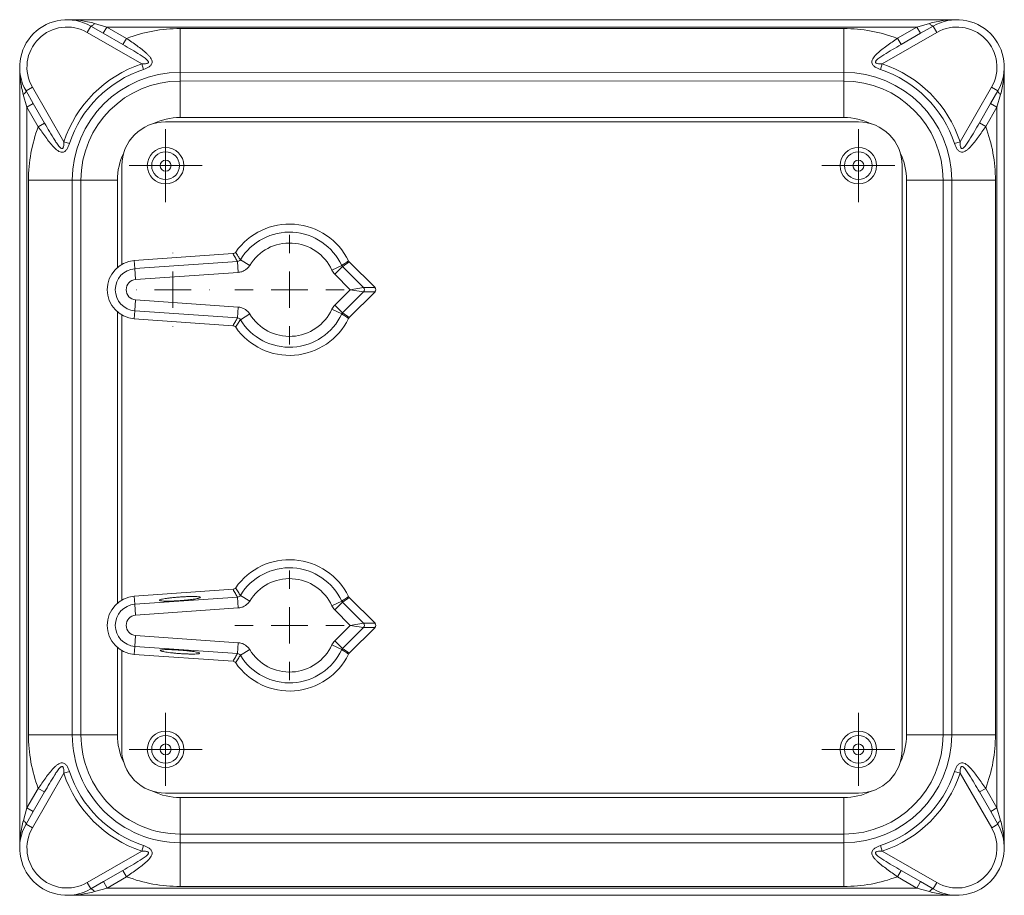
# Model space of a CAD drawing. Header units: millimetres. Extents: x 75 to 915, y -46 to 868.
# Tile 8 of 45: x 339 to 474, y -14 to 106. Entities that reach past the tile are written whole.
import ezdxf

# ---------------------------------------------------------------- set-up
doc = ezdxf.new("R2010")
doc.units = ezdxf.units.MM

# ---------------------------------------------------------------- blocks, each defined once
blk = doc.blocks.new('SW_CENTERMARKSYMBOL_6')
at = {"color": 0, "linetype": 'Continuous', "lineweight": 0}
for p, q in [((0, 2.5), (0, 5)), ((0, 0), (0, 2.5)), ((-2.5, 0), (-5, 0)), ((0, 0), (-2.5, 0)), ((0, 0), (0, -2.5)), ((0, 0), (2.5, 0)), ((2.5, 0), (5, 0)), ((0, -2.5), (0, -5))]:
    blk.add_line(p, q, dxfattribs=at)
blk = doc.blocks.new('SW_CENTERMARKSYMBOL_20')
at = {"color": 0, "linetype": 'Continuous', "lineweight": 0}
for p, q in [((0, 2.5), (0, 5)), ((0, 0), (0, 2.5)), ((-2.5, 0), (-5, 0)), ((0, 0), (-2.5, 0)), ((0, 0), (0, -2.5)), ((0, 0), (2.5, 0)), ((2.5, 0), (5, 0)), ((0, -2.5), (0, -5))]:
    blk.add_line(p, q, dxfattribs=at)
blk = doc.blocks.new('SW_CENTERMARKSYMBOL_21')
at = {"color": 0, "linetype": 'Continuous', "lineweight": 0}
for p, q in [((0, 5), (0, 7.5)), ((0, 0), (0, 2.5)), ((-5, 0), (-7.5, 0)), ((0, 0), (-2.5, 0)), ((0, 0), (0, -2.5)), ((0, 0), (2.5, 0)), ((5, 0), (7.5, 0)), ((0, -5), (0, -7.5))]:
    blk.add_line(p, q, dxfattribs=at)
blk = doc.blocks.new('SW_CENTERMARKSYMBOL_22')
at = {"color": 0, "linetype": 'Continuous', "lineweight": 0}
for p, q in [((0, 5), (0, 7.5)), ((0, 0), (0, 2.5)), ((-5, 0), (-7.5, 0)), ((0, 0), (-2.5, 0)), ((0, 0), (0, -2.5)), ((0, 0), (2.5, 0)), ((5, 0), (7.5, 0)), ((0, -5), (0, -7.5))]:
    blk.add_line(p, q, dxfattribs=at)
blk = doc.blocks.new('SW_CENTERMARKSYMBOL_23')
at = {"color": 0, "linetype": 'Continuous', "lineweight": 0}
for p, q in [((0, 2.5), (0, 5)), ((0, 0), (0, 2.5)), ((-2.5, 0), (-5, 0)), ((0, 0), (-2.5, 0)), ((0, 0), (0, -2.5)), ((0, 0), (2.5, 0)), ((2.5, 0), (5, 0)), ((0, -2.5), (0, -5))]:
    blk.add_line(p, q, dxfattribs=at)
blk = doc.blocks.new('SW_CENTERMARKSYMBOL_24')
at = {"color": 0, "linetype": 'Continuous', "lineweight": 0}
for p, q in [((0, 2.5), (0, 5)), ((0, 0), (0, 2.5)), ((-2.5, 0), (-5, 0)), ((0, 0), (-2.5, 0)), ((0, 0), (0, -2.5)), ((0, 0), (2.5, 0)), ((2.5, 0), (5, 0)), ((0, -2.5), (0, -5))]:
    blk.add_line(p, q, dxfattribs=at)
blk = doc.blocks.new('SW_CENTERMARKSYMBOL_25')
at = {"color": 0, "linetype": 'Continuous', "lineweight": 0}
for p, q in [((0, 5), (0, 5.05)), ((0, 0), (0, 2.5)), ((-5, 0), (-5.05, 0)), ((0, 0), (-2.5, 0)), ((0, 0), (0, -2.5)), ((0, 0), (2.5, 0)), ((5, 0), (5.05, 0)), ((0, -5), (0, -5.05))]:
    blk.add_line(p, q, dxfattribs=at)

msp = doc.modelspace()

# ---------------------------------------------------------------- linework, layer by layer
at = {"color": 7, "linetype": 'Continuous', "lineweight": 15}
for p, q in [((345.42, 105.94), (467.42, 105.94)), ((349.17, 105.44), (350.89, 104.94)), ((461.95, 104.94), (463.67, 105.44)), ((348.17, 104.2), (348.67, 105.07)), ((355.65, 99.88), (348.17, 104.2)), ((348.67, 105.07), (350.39, 104.08)), ((350.39, 104.08), (350.89, 104.94)), ((350.39, 104.08), (353.08, 102.53)), ((350.89, 104.94), (353.58, 103.39)), ((461.95, 104.94), (350.89, 104.94)), ((360.92, 104.73), (451.92, 104.74)), ((360.92, 104.73), (360.92, 98.73)), ((451.92, 104.74), (451.92, 98.74)), ((464.67, 104.21), (457.19, 99.89)), ((459.26, 103.4), (461.95, 104.94)), ((459.76, 102.53), (462.45, 104.08)), ((461.95, 104.94), (462.45, 104.08)), ((462.45, 104.08), (464.17, 105.07)), ((464.17, 105.07), (464.67, 104.21)), ((353.08, 102.53), (353.58, 103.39)), ((459.26, 103.4), (459.76, 102.53)), ((338.92, -7.56), (338.92, 99.44)), ((355.65, 99.88), (355.9, 99.13)), ((451.92, 98.74), (360.92, 98.73)), ((360.92, 97.54), (360.92, 98.73)), ((451.92, 97.55), (451.92, 98.74)), ((456.94, 99.13), (457.19, 99.89)), ((473.92, 99.44), (473.92, -7.56)), ((360.92, 97.54), (451.92, 97.55)), ((360.92, 92.54), (360.92, 97.54)), ((451.92, 92.55), (451.92, 97.55)), ((340.66, 96.69), (339.79, 96.19)), ((340.79, 94.47), (339.79, 96.19)), ((340.66, 96.69), (344.98, 89.21)), ((467.86, 89.21), (472.18, 96.69)), ((473.05, 96.19), (472.05, 94.47)), ((473.05, 96.19), (472.18, 96.69)), ((339.92, 93.97), (339.42, 95.69)), ((473.42, 95.69), (472.92, 93.97)), ((340.79, 94.47), (339.92, 93.97)), ((341.47, 91.28), (339.92, 93.97)), ((339.92, 93.97), (339.92, -2.09)), ((342.33, 91.78), (340.79, 94.47)), ((472.05, 94.47), (470.51, 91.79)), ((472.92, 93.97), (471.37, 91.29)), ((472.92, 93.97), (472.05, 94.47)), ((472.92, -2.08), (472.92, 93.97)), ((358.92, 91.94), (453.92, 91.94)), ((451.92, 92.55), (360.92, 92.54)), ((342.33, 91.78), (341.47, 91.28)), ((471.37, 91.29), (470.51, 91.79)), ((344.98, 89.21), (345.74, 88.96)), ((467.1, 88.96), (467.86, 89.21)), ((352.92, 72.41), (352.92, 85.94)), ((459.92, 85.94), (459.92, 5.94)), ((346.13, 83.94), (340.13, 83.94)), ((340.13, 7.94), (340.13, 83.94)), ((347.32, 83.94), (346.13, 83.94)), ((346.13, 83.94), (346.13, 7.94)), ((352.32, 83.94), (347.32, 83.94)), ((347.32, 7.94), (347.32, 83.94)), ((460.53, 7.94), (460.52, 83.94)), ((465.52, 83.94), (460.52, 83.94)), ((465.52, 83.94), (465.52, 7.94)), ((465.52, 83.94), (466.71, 83.94)), ((466.71, 7.94), (466.71, 83.94)), ((472.71, 83.94), (466.71, 83.94)), ((472.71, 83.94), (472.71, 7.94)), ((368.16, 73.88), (354.64, 72.93)), ((354.72, 71.83), (354.64, 72.93)), ((369.18, 73.05), (370.46, 72.27)), ((354.72, 71.83), (368.79, 72.81)), ((354.72, 71.83), (354.82, 70.34)), ((368.79, 72.81), (368.89, 71.32)), ((383.09, 72.26), (381.73, 71.63)), ((383.19, 72.11), (382.13, 71.06)), ((383.19, 72.11), (386.08, 69.22)), ((387.64, 69.22), (384.1, 72.76)), ((368.89, 71.32), (354.82, 70.34)), ((384.24, 68.94), (382.13, 71.06)), ((382.13, 66.83), (384.24, 68.94)), ((384.24, 68.94), (386.08, 69.22)), ((386.08, 68.66), (384.24, 68.94)), ((386.08, 69.22), (387.64, 69.22)), ((354.72, 66.05), (354.82, 67.54)), ((354.82, 67.54), (368.89, 66.56)), ((386.08, 68.66), (383.19, 65.77)), ((384.1, 65.12), (387.64, 68.66)), ((387.64, 68.66), (386.08, 68.66)), ((368.89, 66.56), (368.79, 65.07)), ((381.73, 66.25), (383.09, 65.63)), ((382.13, 66.83), (383.19, 65.77)), ((352.92, 26.41), (352.92, 65.48)), ((354.72, 66.05), (354.64, 64.95)), ((354.64, 64.95), (368.16, 64.01)), ((368.79, 65.07), (354.72, 66.05)), ((370.46, 65.61), (369.18, 64.83)), ((368.17, 27.88), (354.64, 26.93)), ((369.18, 27.05), (370.46, 26.27)), ((354.72, 25.83), (354.64, 26.93)), ((354.72, 25.83), (368.79, 26.81)), ((354.72, 25.83), (354.82, 24.34)), ((368.79, 26.81), (368.89, 25.32)), ((383.09, 26.26), (381.73, 25.63)), ((383.19, 26.11), (382.13, 25.06)), ((383.19, 26.11), (386.08, 23.22)), ((387.64, 23.22), (384.1, 26.76)), ((368.89, 25.32), (354.82, 24.34)), ((384.25, 22.94), (382.13, 25.06)), ((384.25, 22.94), (386.08, 23.22)), ((386.08, 23.22), (387.64, 23.22)), ((382.13, 20.83), (384.25, 22.94)), ((386.08, 22.66), (383.19, 19.77)), ((384.1, 19.12), (387.64, 22.66)), ((386.08, 22.66), (384.25, 22.94)), ((387.64, 22.66), (386.08, 22.66)), ((354.72, 20.05), (354.82, 21.54)), ((354.82, 21.54), (368.89, 20.56)), ((368.89, 20.56), (368.79, 19.07)), ((381.73, 20.25), (383.09, 19.63)), ((382.13, 20.83), (383.19, 19.77)), ((352.92, 5.94), (352.92, 19.48)), ((354.72, 20.05), (354.64, 18.95)), ((354.64, 18.95), (368.17, 18.01)), ((368.79, 19.07), (354.72, 20.05)), ((370.46, 19.61), (369.18, 18.83)), ((346.13, 7.94), (340.13, 7.94)), ((347.32, 7.94), (346.13, 7.94)), ((352.32, 7.94), (347.32, 7.94)), ((465.52, 7.94), (460.53, 7.94)), ((465.52, 7.94), (466.71, 7.94)), ((472.71, 7.94), (466.71, 7.94)), ((345.74, 2.92), (344.98, 2.67)), ((467.87, 2.68), (467.11, 2.93)), ((344.98, 2.67), (340.66, -4.81)), ((472.19, -4.81), (467.87, 2.68)), ((339.92, -2.09), (341.47, 0.6)), ((340.79, -2.59), (342.34, 0.1)), ((341.47, 0.6), (342.34, 0.1)), ((470.51, 0.1), (471.37, 0.6)), ((470.51, 0.1), (472.06, -2.58)), ((471.37, 0.6), (472.92, -2.08)), ((453.92, -0.06), (358.92, -0.06)), ((360.92, -0.66), (451.92, -0.66)), ((360.92, -5.66), (360.92, -0.66)), ((451.92, -5.66), (451.92, -0.66)), ((339.43, -3.81), (339.92, -2.09)), ((339.79, -4.31), (340.79, -2.59)), ((339.92, -2.09), (340.79, -2.59)), ((472.06, -2.58), (472.92, -2.08)), ((472.06, -2.58), (473.05, -4.31)), ((472.92, -2.08), (473.42, -3.81)), ((339.79, -4.31), (340.66, -4.81)), ((472.19, -4.81), (473.05, -4.31)), ((451.92, -5.66), (360.92, -5.66)), ((360.92, -5.66), (360.92, -6.85)), ((451.92, -5.66), (451.92, -6.85)), ((348.17, -12.32), (355.65, -8)), ((355.91, -7.24), (355.65, -8)), ((360.92, -6.85), (451.92, -6.85)), ((360.92, -6.85), (360.92, -12.85)), ((451.92, -6.85), (451.92, -12.85)), ((457.19, -8), (456.94, -7.24)), ((457.19, -8), (464.67, -12.32)), ((353.08, -10.64), (350.4, -12.19)), ((353.58, -11.51), (353.08, -10.64)), ((459.77, -10.64), (459.27, -11.51)), ((462.45, -12.19), (459.77, -10.64)), ((353.58, -11.51), (350.9, -13.06)), ((461.95, -13.06), (459.27, -11.51)), ((348.67, -13.19), (348.17, -12.32)), ((350.4, -12.19), (348.67, -13.19)), ((350.9, -13.06), (349.17, -13.56)), ((350.9, -13.06), (350.4, -12.19)), ((350.9, -13.06), (461.95, -13.06)), ((451.92, -12.85), (360.92, -12.85)), ((462.45, -12.19), (461.95, -13.06)), ((463.67, -13.55), (461.95, -13.06)), ((464.17, -13.18), (462.45, -12.19)), ((464.67, -12.32), (464.17, -13.18)), ((467.42, -14.06), (345.42, -14.06))]:
    msp.add_line(p, q, dxfattribs=at)
at = {"color": 8, "linetype": 'Continuous', "lineweight": 15}
for p, q in [((352.32, 83.94), (352.32, 71.98)), ((352.32, 65.9), (352.32, 25.98)), ((352.32, 19.9), (352.32, 7.94))]:
    msp.add_line(p, q, dxfattribs=at)
at = {"color": 7, "linetype": 'Continuous', "lineweight": 15, "flags": 128}
for points in [[(348.67, 105.07), (348.71, 105.06), (348.76, 105.07), (348.81, 105.09), (348.87, 105.13), (348.94, 105.19), (349.02, 105.26), (349.09, 105.34), (349.17, 105.44)], [(463.67, 105.44), (463.75, 105.35), (463.82, 105.26), (463.9, 105.19), (463.97, 105.13), (464.03, 105.09), (464.08, 105.07), (464.13, 105.06), (464.17, 105.07)], [(339.79, 96.19), (339.8, 96.15), (339.8, 96.11), (339.77, 96.05), (339.73, 95.99), (339.67, 95.92), (339.6, 95.84), (339.52, 95.77), (339.42, 95.69)], [(473.42, 95.69), (473.32, 95.77), (473.24, 95.85), (473.17, 95.92), (473.11, 95.99), (473.07, 96.05), (473.05, 96.11), (473.04, 96.16), (473.05, 96.19)], [(339.43, -3.81), (339.52, -3.89), (339.61, -3.96), (339.68, -4.04), (339.73, -4.1), (339.77, -4.17), (339.8, -4.22), (339.8, -4.27), (339.79, -4.31)], [(473.05, -4.31), (473.04, -4.27), (473.05, -4.22), (473.07, -4.16), (473.11, -4.1), (473.17, -4.03), (473.24, -3.96), (473.32, -3.88), (473.42, -3.81)], [(349.17, -13.56), (349.1, -13.46), (349.02, -13.38), (348.95, -13.3), (348.88, -13.25), (348.81, -13.21), (348.76, -13.18), (348.71, -13.18), (348.67, -13.19)], [(464.17, -13.18), (464.13, -13.17), (464.09, -13.18), (464.03, -13.2), (463.97, -13.24), (463.9, -13.3), (463.83, -13.37), (463.75, -13.46), (463.67, -13.55)]]:
    msp.add_lwpolyline(points, dxfattribs=at)
at = {"color": 7, "linetype": 'Continuous', "lineweight": 15}
for centre, radius in [((358.92, 85.94), 2.5), ((358.92, 85.94), 1.9), ((453.92, 85.94), 2.5), ((453.92, 85.94), 1.9), ((358.92, 85.94), 0.75), ((453.92, 85.94), 0.75), ((358.92, 5.94), 2.5), ((453.92, 5.94), 2.5), ((358.92, 5.94), 1.9), ((453.92, 5.94), 1.9), ((358.92, 5.94), 0.75), ((453.92, 5.94), 0.75)]:
    msp.add_circle(centre, radius, dxfattribs=at)
for centre, radius, start, end in [((345.42, 99.44), 6.5, 60.0016, 210.0016), ((467.42, 99.44), 6.5, 330.0016, 120.0016), ((345.42, 99.44), 5.5, 60.0016, 210.0016), ((360.92, 83.94), 20.79, 90.0016, 110.6856), ((451.92, 83.94), 20.79, 69.3176, 90.0016), ((467.42, 99.44), 5.5, 330.0016, 120.0016), ((360.92, 83.94), 16.79, 108.287, 161.7163), ((360.92, 83.94), 15.99, 108.287, 161.7163), ((360.92, 83.94), 14.79, 90.0016, 180.0016), ((451.92, 83.94), 14.79, 0.0016, 90.0016), ((451.92, 83.94), 15.99, 18.287, 71.7163), ((451.92, 83.94), 16.79, 18.287, 71.7163), ((360.92, 83.94), 13.6, 90.0016, 180.0016), ((451.92, 83.94), 13.6, 0.0016, 90.0016), ((358.92, 85.94), 6, 90.0016, 180.0016), ((453.92, 85.94), 6, 0.0016, 90.0016), ((360.92, 83.94), 20.79, 159.3176, 180.0016), ((451.92, 83.94), 20.79, 0.0016, 20.6856), ((375.92, 68.94), 9, 26.0527, 145.113), ((375.92, 68.94), 7.89, 24.8315, 148.6351), ((375.92, 68.94), 6.4, 24.8315, 148.6351), ((354.92, 68.94), 4, 94.0016, 266.0016), ((354.92, 68.94), 2.89, 94.0016, 266.0016), ((354.92, 68.94), 1.4, 94.0016, 266.0016), ((385.79, 68.94), 0.402, 315.5097, 44.4935), ((375.92, 68.94), 6.4, 211.3681, 335.1717), ((375.92, 68.94), 9, 214.8902, 333.9506), ((375.92, 68.94), 7.89, 211.3681, 335.1717), ((375.92, 22.94), 9, 26.0527, 145.113), ((375.92, 22.94), 7.89, 24.8315, 148.6351), ((375.92, 22.94), 6.4, 24.8315, 148.6351), ((354.92, 22.94), 4, 94.0016, 266.0016), ((354.92, 22.94), 2.89, 94.0016, 266.0016), ((354.92, 22.94), 1.4, 94.0016, 266.0016), ((385.79, 22.94), 0.402, 315.5097, 44.4935), ((375.92, 22.94), 6.4, 211.3681, 335.1717), ((375.92, 22.94), 9, 214.8902, 333.9506), ((375.92, 22.94), 7.89, 211.3681, 335.1717), ((360.92, 7.94), 20.79, 180.0016, 200.6856), ((360.92, 7.94), 14.79, 180.0016, 270.0016), ((360.92, 7.94), 13.6, 180.0016, 270.0016), ((451.92, 7.94), 13.6, 270.0016, 0.0016), ((451.92, 7.94), 14.79, 270.0016, 0.0016), ((451.92, 7.94), 20.79, 339.3176, 0.0016), ((358.92, 5.94), 6, 180.0016, 270.0016), ((453.92, 5.94), 6, 270.0016, 0.0016), ((360.92, 7.94), 15.99, 198.287, 251.7163), ((451.92, 7.94), 15.99, 288.287, 341.7163), ((360.92, 7.94), 16.79, 198.287, 251.7163), ((451.92, 7.94), 16.79, 288.287, 341.7163), ((345.42, -7.56), 6.5, 150.0016, 300.0016), ((345.42, -7.56), 5.5, 150.0016, 300.0016), ((467.42, -7.56), 6.5, 240.0016, 30.0016), ((467.42, -7.56), 5.5, 240.0016, 30.0016), ((360.92, 7.94), 20.79, 249.3176, 270.0016), ((451.92, 7.94), 20.79, 270.0016, 290.6856)]:
    msp.add_arc(centre, radius, start, end, dxfattribs=at)
at = {"color": 8, "linetype": 'Continuous', "lineweight": 15}
for centre, start, end in [((360.92, 83.94), 90.0016, 115.9839), ((451.92, 83.94), 64.0193, 90.0016), ((360.92, 83.94), 154.0193, 180.0016), ((451.92, 83.94), 0.0016, 25.9839), ((360.92, 7.94), 180.0016, 205.9839), ((451.92, 7.94), 334.0193, 0.0016), ((360.92, 7.94), 244.0193, 270.0016), ((451.92, 7.94), 270.0016, 295.9839)]:
    msp.add_arc(centre, 8.6, start, end, dxfattribs=at)
at = {"color": 7, "linetype": 'Continuous', "lineweight": 15}
for centre in [(387.35, 68.94), (387.35, 22.94)]:
    msp.add_ellipse(centre, major_axis=(0.403, 0), ratio=0.992433, start_param=5.501585, end_param=7.064785, dxfattribs=at)
for points, knots in [([(349.17, 105.44), (348.55, 105.62), (347.93, 105.74), (346.68, 105.9), (346.05, 105.94), (345.42, 105.94)], [0, 0, 0, 0, 0.5, 0.5, 1, 1, 1, 1]), ([(463.67, 105.44), (464.29, 105.62), (464.91, 105.74), (466.16, 105.91), (466.79, 105.94), (467.42, 105.94)], [0, 0, 0, 0, 0.5, 0.5, 1, 1, 1, 1]), ([(353.58, 103.39), (354.07, 103.05), (354.55, 102.71), (355.25, 102.2), (355.47, 102.03), (355.92, 101.68), (356.14, 101.5), (356.43, 101.22), (356.53, 101.12), (356.71, 100.93), (356.79, 100.83), (356.93, 100.63), (356.99, 100.52), (357.07, 100.3), (357.1, 100.19), (357.08, 99.98), (357.04, 99.87), (356.9, 99.67), (356.8, 99.58), (356.47, 99.34), (356.19, 99.22), (355.9, 99.13)], [0, 0, 0, 0, 0.25, 0.25, 0.375, 0.375, 0.5, 0.5, 0.5625, 0.5625, 0.625, 0.625, 0.6875, 0.6875, 0.75, 0.75, 0.8125, 0.8125, 0.875, 0.875, 1, 1, 1, 1]), ([(456.94, 99.13), (456.79, 99.18), (456.66, 99.23), (456.39, 99.35), (456.26, 99.42), (456.04, 99.58), (455.94, 99.67), (455.8, 99.87), (455.76, 99.97), (455.74, 100.19), (455.77, 100.3), (455.85, 100.52), (455.91, 100.62), (456.12, 100.93), (456.3, 101.12), (456.7, 101.49), (456.91, 101.67), (457.35, 102.02), (457.58, 102.2), (458.29, 102.71), (458.77, 103.05), (459.26, 103.4)], [0, 0, 0, 0, 0.0625, 0.0625, 0.125, 0.125, 0.1875, 0.1875, 0.25, 0.25, 0.3125, 0.3125, 0.375, 0.375, 0.5, 0.5, 0.625, 0.625, 0.75, 0.75, 1, 1, 1, 1]), ([(355.65, 99.88), (355.77, 99.88), (355.88, 99.89), (356.11, 99.9), (356.22, 99.91), (356.38, 99.95), (356.43, 99.97), (356.52, 100.02), (356.56, 100.05), (356.58, 100.14), (356.57, 100.19), (356.53, 100.27), (356.5, 100.31), (356.4, 100.43), (356.32, 100.5), (356.15, 100.64), (356.07, 100.71), (355.8, 100.9), (355.61, 101.03), (355.04, 101.39), (354.65, 101.61), (353.87, 102.07), (353.47, 102.3), (353.08, 102.53)], [0, 0, 0, 0, 0.0625, 0.0625, 0.125, 0.125, 0.15625, 0.15625, 0.1875, 0.1875, 0.21875, 0.21875, 0.25, 0.25, 0.3125, 0.3125, 0.375, 0.375, 0.5, 0.5, 0.75, 0.75, 1, 1, 1, 1]), ([(459.76, 102.53), (459.37, 102.3), (458.97, 102.07), (458.19, 101.62), (457.8, 101.39), (457.23, 101.03), (457.04, 100.9), (456.77, 100.71), (456.68, 100.64), (456.52, 100.51), (456.44, 100.43), (456.34, 100.31), (456.31, 100.27), (456.27, 100.19), (456.26, 100.14), (456.28, 100.05), (456.32, 100.02), (456.41, 99.97), (456.46, 99.95), (456.62, 99.91), (456.74, 99.9), (456.96, 99.89), (457.07, 99.89), (457.19, 99.89)], [0, 0, 0, 0, 0.25, 0.25, 0.5, 0.5, 0.625, 0.625, 0.6875, 0.6875, 0.75, 0.75, 0.78125, 0.78125, 0.8125, 0.8125, 0.84375, 0.84375, 0.875, 0.875, 0.9375, 0.9375, 1, 1, 1, 1]), ([(339.42, 95.69), (339.24, 96.31), (339.12, 96.93), (338.96, 98.18), (338.92, 98.81), (338.92, 99.44)], [0, 0, 0, 0, 0.5, 0.5, 1, 1, 1, 1]), ([(473.42, 95.69), (473.6, 96.31), (473.72, 96.93), (473.88, 98.19), (473.92, 98.82), (473.92, 99.44)], [0, 0, 0, 0, 0.5, 0.5, 1, 1, 1, 1]), ([(345.74, 88.96), (345.69, 88.82), (345.64, 88.68), (345.51, 88.41), (345.44, 88.29), (345.29, 88.06), (345.2, 87.96), (345, 87.82), (344.89, 87.78), (344.67, 87.77), (344.56, 87.79), (344.35, 87.87), (344.24, 87.93), (343.94, 88.14), (343.74, 88.32), (343.37, 88.72), (343.19, 88.93), (342.84, 89.37), (342.67, 89.6), (342.15, 90.31), (341.81, 90.8), (341.47, 91.28)], [0, 0, 0, 0, 0.0625, 0.0625, 0.125, 0.125, 0.1875, 0.1875, 0.25, 0.25, 0.3125, 0.3125, 0.375, 0.375, 0.5, 0.5, 0.625, 0.625, 0.75, 0.75, 1, 1, 1, 1]), ([(342.33, 91.78), (342.56, 91.39), (342.79, 90.99), (343.25, 90.21), (343.48, 89.82), (343.84, 89.25), (343.96, 89.06), (344.15, 88.79), (344.22, 88.7), (344.36, 88.54), (344.43, 88.46), (344.55, 88.36), (344.59, 88.33), (344.68, 88.29), (344.73, 88.28), (344.81, 88.3), (344.85, 88.34), (344.9, 88.43), (344.91, 88.48), (344.95, 88.64), (344.96, 88.76), (344.98, 88.98), (344.98, 89.1), (344.98, 89.21)], [0, 0, 0, 0, 0.25, 0.25, 0.5, 0.5, 0.625, 0.625, 0.6875, 0.6875, 0.75, 0.75, 0.78125, 0.78125, 0.8125, 0.8125, 0.84375, 0.84375, 0.875, 0.875, 0.9375, 0.9375, 1, 1, 1, 1]), ([(471.37, 91.29), (471.03, 90.8), (470.69, 90.32), (470.18, 89.62), (470.01, 89.39), (469.66, 88.95), (469.48, 88.73), (469.2, 88.43), (469.1, 88.33), (468.91, 88.16), (468.81, 88.08), (468.6, 87.93), (468.5, 87.87), (468.28, 87.79), (468.17, 87.77), (467.95, 87.79), (467.85, 87.83), (467.65, 87.96), (467.56, 88.06), (467.32, 88.4), (467.2, 88.68), (467.1, 88.96)], [0, 0, 0, 0, 0.25, 0.25, 0.375, 0.375, 0.5, 0.5, 0.5625, 0.5625, 0.625, 0.625, 0.6875, 0.6875, 0.75, 0.75, 0.8125, 0.8125, 0.875, 0.875, 1, 1, 1, 1]), ([(467.86, 89.21), (467.86, 89.1), (467.86, 88.98), (467.88, 88.76), (467.89, 88.64), (467.93, 88.48), (467.95, 88.43), (468, 88.34), (468.03, 88.31), (468.12, 88.28), (468.16, 88.29), (468.25, 88.33), (468.29, 88.36), (468.41, 88.46), (468.48, 88.54), (468.62, 88.71), (468.69, 88.8), (468.88, 89.07), (469, 89.26), (469.36, 89.83), (469.59, 90.22), (470.05, 91), (470.28, 91.39), (470.51, 91.79)], [0, 0, 0, 0, 0.0625, 0.0625, 0.125, 0.125, 0.15625, 0.15625, 0.1875, 0.1875, 0.21875, 0.21875, 0.25, 0.25, 0.3125, 0.3125, 0.375, 0.375, 0.5, 0.5, 0.75, 0.75, 1, 1, 1, 1]), ([(368.79, 72.81), (368.69, 72.97), (368.6, 73.13), (368.51, 73.29), (368.39, 73.48), (368.28, 73.68), (368.16, 73.88)], [0.0013759, 0.0013759, 0.0013759, 0.0013759, 0.00702207, 0.00702207, 0.00702207, 0.01406676, 0.01406676, 0.01406676, 0.01406676]), ([(368.54, 74.09), (368.65, 73.9), (368.77, 73.7), (368.89, 73.51), (368.98, 73.36), (369.08, 73.2), (369.18, 73.05)], [0, 0, 0, 0, 0.00704402, 0.00704402, 0.00704402, 0.01268957, 0.01268957, 0.01268957, 0.01268957]), ([(368.79, 72.81), (368.87, 72.82), (368.95, 72.84), (369.08, 72.92), (369.14, 72.98), (369.18, 73.05)], [0, 0, 0, 0, 0.5, 0.5, 1, 1, 1, 1]), ([(370.46, 72.27), (370.37, 72.14), (370.27, 72.01), (370.05, 71.79), (369.92, 71.69), (369.65, 71.53), (369.51, 71.46), (369.21, 71.36), (369.05, 71.33), (368.89, 71.32)], [0, 0, 0, 0, 0.25, 0.25, 0.5, 0.5, 0.75, 0.75, 1, 1, 1, 1]), ([(383.09, 72.26), (383.22, 72.35), (383.36, 72.45), (383.5, 72.54), (383.67, 72.66), (383.84, 72.78), (384.01, 72.89)], [0.00137464, 0.00137464, 0.00137464, 0.00137464, 0.00702611, 0.00702611, 0.00702611, 0.0140549, 0.0140549, 0.0140549, 0.0140549]), ([(384.1, 72.76), (383.93, 72.64), (383.76, 72.52), (383.6, 72.4), (383.46, 72.31), (383.32, 72.21), (383.19, 72.11)], [0, 0, 0, 0, 0.00702887, 0.00702887, 0.00702887, 0.01268041, 0.01268041, 0.01268041, 0.01268041]), ([(368.89, 66.56), (369.05, 66.55), (369.21, 66.52), (369.51, 66.42), (369.66, 66.36), (369.93, 66.19), (370.05, 66.09), (370.27, 65.87), (370.37, 65.75), (370.46, 65.61)], [0, 0, 0, 0, 0.25, 0.25, 0.5, 0.5, 0.75, 0.75, 1, 1, 1, 1]), ([(368.16, 64.01), (368.28, 64.2), (368.39, 64.4), (368.51, 64.6), (368.6, 64.75), (368.69, 64.91), (368.79, 65.07)], [0, 0, 0, 0, 0.00704469, 0.00704469, 0.00704469, 0.01269086, 0.01269086, 0.01269086, 0.01269086]), ([(369.18, 64.83), (369.08, 64.68), (368.98, 64.53), (368.89, 64.37), (368.77, 64.18), (368.65, 63.99), (368.54, 63.79)], [0.00137574, 0.00137574, 0.00137574, 0.00137574, 0.00702129, 0.00702129, 0.00702129, 0.0140653, 0.0140653, 0.0140653, 0.0140653]), ([(369.18, 64.83), (369.14, 64.9), (369.08, 64.96), (368.95, 65.04), (368.87, 65.07), (368.79, 65.07)], [0, 0, 0, 0, 0.5, 0.5, 1, 1, 1, 1]), ([(384.01, 64.99), (383.84, 65.11), (383.67, 65.23), (383.5, 65.34), (383.36, 65.44), (383.22, 65.53), (383.09, 65.63)], [0, 0, 0, 0, 0.00702878, 0.00702878, 0.00702878, 0.01268025, 0.01268025, 0.01268025, 0.01268025]), ([(383.19, 65.77), (383.32, 65.67), (383.46, 65.58), (383.6, 65.48), (383.76, 65.36), (383.93, 65.24), (384.1, 65.12)], [0.00137466, 0.00137466, 0.00137466, 0.00137466, 0.00702621, 0.00702621, 0.00702621, 0.01405507, 0.01405507, 0.01405507, 0.01405507]), ([(368.79, 26.81), (368.69, 26.97), (368.6, 27.13), (368.51, 27.29), (368.39, 27.48), (368.28, 27.68), (368.17, 27.88)], [0.0013759, 0.0013759, 0.0013759, 0.0013759, 0.00702207, 0.00702207, 0.00702207, 0.01406676, 0.01406676, 0.01406676, 0.01406676]), ([(368.54, 28.09), (368.65, 27.9), (368.77, 27.7), (368.89, 27.51), (368.99, 27.36), (369.08, 27.2), (369.18, 27.05)], [0, 0, 0, 0, 0.00704402, 0.00704402, 0.00704402, 0.01268957, 0.01268957, 0.01268957, 0.01268957]), ([(368.79, 26.81), (368.87, 26.82), (368.95, 26.84), (369.08, 26.92), (369.14, 26.98), (369.18, 27.05)], [0, 0, 0, 0, 0.5, 0.5, 1, 1, 1, 1]), ([(359.13, 26.26), (358.99, 26.26), (358.72, 26.26), (358.41, 26.28), (358.19, 26.31), (358.07, 26.35), (358.07, 26.4), (358.17, 26.45), (358.37, 26.51), (358.67, 26.57), (359.06, 26.64), (359.52, 26.7), (360.02, 26.75), (360.57, 26.8), (361.12, 26.84), (361.66, 26.87), (362.18, 26.89), (362.65, 26.89), (363.04, 26.89), (363.35, 26.87), (363.58, 26.84), (363.69, 26.8), (363.7, 26.75), (363.6, 26.7), (363.39, 26.64), (363.09, 26.57), (362.71, 26.51), (362.25, 26.45), (361.74, 26.4), (361.2, 26.35), (360.65, 26.31), (360.1, 26.28), (359.58, 26.26), (359.27, 26.26), (359.13, 26.26)], [0, 0, 0, 0, 0.030977, 0.062322, 0.093668, 0.124748, 0.155812, 0.187322, 0.218805, 0.249999, 0.281139, 0.312675, 0.344131, 0.37525, 0.406276, 0.437676, 0.468995, 0.499999, 0.530949, 0.562322, 0.593668, 0.624748, 0.655812, 0.687322, 0.718805, 0.749999, 0.781139, 0.812675, 0.844131, 0.87525, 0.906276, 0.937676, 0.969023, 1, 1, 1, 1]), ([(370.46, 26.27), (370.37, 26.14), (370.28, 26.01), (370.05, 25.79), (369.93, 25.69), (369.66, 25.53), (369.51, 25.46), (369.21, 25.36), (369.05, 25.33), (368.89, 25.32)], [0, 0, 0, 0, 0.25, 0.25, 0.5, 0.5, 0.75, 0.75, 1, 1, 1, 1]), ([(383.09, 26.26), (383.22, 26.35), (383.36, 26.45), (383.5, 26.54), (383.67, 26.66), (383.84, 26.78), (384.01, 26.89)], [0.00137464, 0.00137464, 0.00137464, 0.00137464, 0.00702611, 0.00702611, 0.00702611, 0.0140549, 0.0140549, 0.0140549, 0.0140549]), ([(384.1, 26.76), (383.93, 26.64), (383.77, 26.52), (383.6, 26.4), (383.46, 26.31), (383.32, 26.21), (383.19, 26.11)], [0, 0, 0, 0, 0.00702887, 0.00702887, 0.00702887, 0.01268041, 0.01268041, 0.01268041, 0.01268041]), ([(368.89, 20.56), (369.05, 20.55), (369.21, 20.52), (369.51, 20.42), (369.66, 20.36), (369.93, 20.19), (370.05, 20.09), (370.28, 19.87), (370.37, 19.75), (370.46, 19.61)], [0, 0, 0, 0, 0.25, 0.25, 0.5, 0.5, 0.75, 0.75, 1, 1, 1, 1]), ([(362.57, 19), (362.44, 19), (362.14, 19.01), (361.64, 19.03), (361.12, 19.05), (360.59, 19.09), (360.07, 19.14), (359.58, 19.19), (359.14, 19.25), (358.77, 19.31), (358.48, 19.37), (358.29, 19.42), (358.19, 19.48), (358.19, 19.52), (358.3, 19.56), (358.52, 19.59), (358.82, 19.61), (359.2, 19.61), (359.64, 19.61), (360.14, 19.59), (360.66, 19.56), (361.2, 19.52), (361.71, 19.48), (362.2, 19.42), (362.64, 19.37), (363.01, 19.31), (363.3, 19.25), (363.5, 19.19), (363.6, 19.14), (363.59, 19.09), (363.48, 19.05), (363.26, 19.03), (362.96, 19.01), (362.71, 19), (362.57, 19)], [0, 0, 0, 0, 0.030977, 0.062322, 0.093667, 0.124748, 0.155811, 0.187322, 0.218804, 0.249999, 0.281138, 0.312675, 0.34413, 0.37525, 0.406275, 0.437676, 0.468994, 0.499999, 0.530948, 0.562322, 0.593667, 0.624748, 0.655811, 0.687322, 0.718804, 0.749999, 0.781138, 0.812675, 0.84413, 0.87525, 0.906275, 0.937676, 0.969023, 1, 1, 1, 1]), ([(368.17, 18.01), (368.28, 18.2), (368.39, 18.4), (368.51, 18.6), (368.6, 18.75), (368.69, 18.91), (368.79, 19.07)], [0, 0, 0, 0, 0.00704469, 0.00704469, 0.00704469, 0.01269086, 0.01269086, 0.01269086, 0.01269086]), ([(369.18, 18.83), (369.14, 18.9), (369.08, 18.96), (368.95, 19.04), (368.87, 19.07), (368.79, 19.07)], [0, 0, 0, 0, 0.5, 0.5, 1, 1, 1, 1]), ([(384.01, 18.99), (383.84, 19.11), (383.67, 19.23), (383.5, 19.34), (383.36, 19.44), (383.22, 19.53), (383.09, 19.63)], [0, 0, 0, 0, 0.00702878, 0.00702878, 0.00702878, 0.01268025, 0.01268025, 0.01268025, 0.01268025]), ([(383.19, 19.77), (383.32, 19.67), (383.46, 19.58), (383.6, 19.48), (383.77, 19.36), (383.93, 19.24), (384.1, 19.12)], [0.00137466, 0.00137466, 0.00137466, 0.00137466, 0.00702621, 0.00702621, 0.00702621, 0.01405507, 0.01405507, 0.01405507, 0.01405507]), ([(369.18, 18.83), (369.08, 18.68), (368.99, 18.53), (368.89, 18.37), (368.77, 18.18), (368.65, 17.99), (368.54, 17.79)], [0.00137574, 0.00137574, 0.00137574, 0.00137574, 0.00702129, 0.00702129, 0.00702129, 0.0140653, 0.0140653, 0.0140653, 0.0140653]), ([(341.47, 0.6), (341.81, 1.09), (342.15, 1.57), (342.66, 2.27), (342.83, 2.5), (343.19, 2.94), (343.37, 3.16), (343.65, 3.46), (343.74, 3.55), (343.93, 3.73), (344.03, 3.81), (344.24, 3.95), (344.34, 4.01), (344.56, 4.09), (344.67, 4.12), (344.89, 4.1), (345, 4.06), (345.2, 3.92), (345.29, 3.82), (345.53, 3.49), (345.64, 3.21), (345.74, 2.92)], [0, 0, 0, 0, 0.25, 0.25, 0.375, 0.375, 0.5, 0.5, 0.5625, 0.5625, 0.625, 0.625, 0.6875, 0.6875, 0.75, 0.75, 0.8125, 0.8125, 0.875, 0.875, 1, 1, 1, 1]), ([(467.11, 2.93), (467.15, 3.07), (467.21, 3.21), (467.33, 3.47), (467.4, 3.6), (467.56, 3.83), (467.65, 3.92), (467.84, 4.06), (467.95, 4.1), (468.17, 4.12), (468.28, 4.1), (468.5, 4.02), (468.6, 3.96), (468.91, 3.75), (469.1, 3.57), (469.47, 3.17), (469.65, 2.96), (470, 2.51), (470.17, 2.28), (470.69, 1.57), (471.03, 1.09), (471.37, 0.6)], [0, 0, 0, 0, 0.0625, 0.0625, 0.125, 0.125, 0.1875, 0.1875, 0.25, 0.25, 0.3125, 0.3125, 0.375, 0.375, 0.5, 0.5, 0.625, 0.625, 0.75, 0.75, 1, 1, 1, 1]), ([(344.98, 2.67), (344.98, 2.79), (344.98, 2.9), (344.96, 3.13), (344.95, 3.24), (344.91, 3.4), (344.9, 3.45), (344.85, 3.54), (344.81, 3.58), (344.73, 3.61), (344.68, 3.59), (344.59, 3.55), (344.55, 3.52), (344.43, 3.42), (344.36, 3.34), (344.22, 3.18), (344.15, 3.09), (343.96, 2.82), (343.84, 2.63), (343.48, 2.06), (343.25, 1.67), (342.79, 0.89), (342.57, 0.49), (342.34, 0.1)], [0, 0, 0, 0, 0.0625, 0.0625, 0.125, 0.125, 0.15625, 0.15625, 0.1875, 0.1875, 0.21875, 0.21875, 0.25, 0.25, 0.3125, 0.3125, 0.375, 0.375, 0.5, 0.5, 0.75, 0.75, 1, 1, 1, 1]), ([(470.51, 0.1), (470.28, 0.5), (470.05, 0.89), (469.59, 1.68), (469.36, 2.07), (469, 2.64), (468.88, 2.82), (468.69, 3.09), (468.62, 3.18), (468.48, 3.35), (468.41, 3.43), (468.29, 3.53), (468.25, 3.56), (468.16, 3.6), (468.12, 3.61), (468.03, 3.58), (468, 3.54), (467.95, 3.45), (467.93, 3.4), (467.89, 3.24), (467.88, 3.13), (467.87, 2.9), (467.86, 2.79), (467.87, 2.68)], [0, 0, 0, 0, 0.25, 0.25, 0.5, 0.5, 0.625, 0.625, 0.6875, 0.6875, 0.75, 0.75, 0.78125, 0.78125, 0.8125, 0.8125, 0.84375, 0.84375, 0.875, 0.875, 0.9375, 0.9375, 1, 1, 1, 1]), ([(339.43, -3.81), (339.25, -4.43), (339.12, -5.05), (338.96, -6.3), (338.92, -6.93), (338.92, -7.56)], [0, 0, 0, 0, 0.5, 0.5, 1, 1, 1, 1]), ([(473.42, -3.81), (473.6, -4.42), (473.72, -5.05), (473.88, -6.3), (473.92, -6.93), (473.92, -7.56)], [0, 0, 0, 0, 0.5, 0.5, 1, 1, 1, 1]), ([(353.08, -10.64), (353.47, -10.42), (353.87, -10.19), (354.65, -9.73), (355.05, -9.5), (355.61, -9.14), (355.8, -9.02), (356.07, -8.82), (356.16, -8.76), (356.33, -8.62), (356.41, -8.55), (356.51, -8.43), (356.54, -8.39), (356.58, -8.3), (356.59, -8.25), (356.56, -8.17), (356.52, -8.13), (356.43, -8.08), (356.38, -8.07), (356.22, -8.03), (356.11, -8.02), (355.88, -8), (355.77, -8), (355.65, -8)], [0, 0, 0, 0, 0.25, 0.25, 0.5, 0.5, 0.625, 0.625, 0.6875, 0.6875, 0.75, 0.75, 0.78125, 0.78125, 0.8125, 0.8125, 0.84375, 0.84375, 0.875, 0.875, 0.9375, 0.9375, 1, 1, 1, 1]), ([(355.91, -7.24), (356.05, -7.29), (356.19, -7.34), (356.45, -7.46), (356.58, -7.53), (356.8, -7.69), (356.9, -7.78), (357.04, -7.98), (357.08, -8.09), (357.1, -8.31), (357.08, -8.42), (357, -8.63), (356.94, -8.74), (356.73, -9.04), (356.54, -9.24), (356.15, -9.61), (355.93, -9.78), (355.49, -10.14), (355.26, -10.31), (354.55, -10.83), (354.07, -11.17), (353.58, -11.51)], [0, 0, 0, 0, 0.0625, 0.0625, 0.125, 0.125, 0.1875, 0.1875, 0.25, 0.25, 0.3125, 0.3125, 0.375, 0.375, 0.5, 0.5, 0.625, 0.625, 0.75, 0.75, 1, 1, 1, 1]), ([(459.27, -11.51), (458.78, -11.16), (458.3, -10.83), (457.6, -10.31), (457.37, -10.14), (456.92, -9.79), (456.71, -9.61), (456.41, -9.33), (456.31, -9.24), (456.14, -9.04), (456.05, -8.94), (455.91, -8.74), (455.85, -8.63), (455.77, -8.42), (455.75, -8.31), (455.76, -8.09), (455.8, -7.98), (455.94, -7.78), (456.04, -7.69), (456.38, -7.45), (456.65, -7.33), (456.94, -7.24)], [0, 0, 0, 0, 0.25, 0.25, 0.375, 0.375, 0.5, 0.5, 0.5625, 0.5625, 0.625, 0.625, 0.6875, 0.6875, 0.75, 0.75, 0.8125, 0.8125, 0.875, 0.875, 1, 1, 1, 1]), ([(457.19, -8), (457.08, -8), (456.96, -8), (456.74, -8.01), (456.62, -8.03), (456.46, -8.06), (456.41, -8.08), (456.32, -8.13), (456.28, -8.17), (456.26, -8.25), (456.27, -8.3), (456.31, -8.39), (456.34, -8.43), (456.44, -8.55), (456.52, -8.62), (456.69, -8.76), (456.78, -8.82), (457.05, -9.02), (457.23, -9.14), (457.8, -9.5), (458.19, -9.73), (458.98, -10.19), (459.37, -10.41), (459.77, -10.64)], [0, 0, 0, 0, 0.0625, 0.0625, 0.125, 0.125, 0.15625, 0.15625, 0.1875, 0.1875, 0.21875, 0.21875, 0.25, 0.25, 0.3125, 0.3125, 0.375, 0.375, 0.5, 0.5, 0.75, 0.75, 1, 1, 1, 1]), ([(349.17, -13.56), (348.56, -13.73), (347.93, -13.86), (346.68, -14.02), (346.05, -14.06), (345.42, -14.06)], [0, 0, 0, 0, 0.5, 0.5, 1, 1, 1, 1]), ([(463.67, -13.55), (464.29, -13.73), (464.91, -13.85), (466.17, -14.02), (466.8, -14.06), (467.42, -14.06)], [0, 0, 0, 0, 0.5, 0.5, 1, 1, 1, 1])]:
    msp.add_open_spline(points, degree=3, knots=knots, dxfattribs=at)
for points in [[(368.16, 73.88), (368.31, 73.89), (368.45, 73.97), (368.54, 74.09)], [(382.13, 71.06), (381.96, 71.22), (381.83, 71.42), (381.73, 71.63)], [(383.09, 72.26), (383.11, 72.2), (383.14, 72.16), (383.19, 72.11)], [(384.01, 72.89), (384.03, 72.84), (384.06, 72.8), (384.1, 72.76)], [(381.73, 66.25), (381.83, 66.47), (381.96, 66.66), (382.13, 66.83)], [(383.19, 65.77), (383.14, 65.73), (383.11, 65.68), (383.09, 65.63)], [(384.1, 65.12), (384.06, 65.08), (384.03, 65.04), (384.01, 64.99)], [(368.54, 63.79), (368.45, 63.92), (368.31, 64), (368.16, 64.01)], [(368.17, 27.88), (368.31, 27.89), (368.45, 27.97), (368.54, 28.09)], [(383.09, 26.26), (383.11, 26.2), (383.15, 26.16), (383.19, 26.11)], [(384.01, 26.89), (384.03, 26.84), (384.06, 26.8), (384.1, 26.76)], [(382.13, 25.06), (381.96, 25.22), (381.83, 25.42), (381.73, 25.63)], [(381.73, 20.25), (381.83, 20.47), (381.96, 20.66), (382.13, 20.83)], [(383.19, 19.77), (383.15, 19.73), (383.11, 19.68), (383.09, 19.63)], [(384.1, 19.12), (384.06, 19.08), (384.03, 19.04), (384.01, 18.99)], [(368.54, 17.79), (368.45, 17.92), (368.32, 18), (368.17, 18.01)]]:
    msp.add_open_spline(points, degree=3, dxfattribs=at)

# ---------------------------------------------------------------- block references
at = {"color": 7, "linetype": 'Continuous', "lineweight": 0}
for name, p in [('SW_CENTERMARKSYMBOL_24', (358.92, 85.94)), ('SW_CENTERMARKSYMBOL_6', (453.92, 85.94)), ('SW_CENTERMARKSYMBOL_21', (375.92, 68.94)), ('SW_CENTERMARKSYMBOL_25', (359.92, 68.94)), ('SW_CENTERMARKSYMBOL_22', (375.92, 22.94)), ('SW_CENTERMARKSYMBOL_23', (358.92, 5.94)), ('SW_CENTERMARKSYMBOL_20', (453.92, 5.94))]:
    msp.add_blockref(name, p, dxfattribs=at)

doc.saveas('drawing.dxf')
